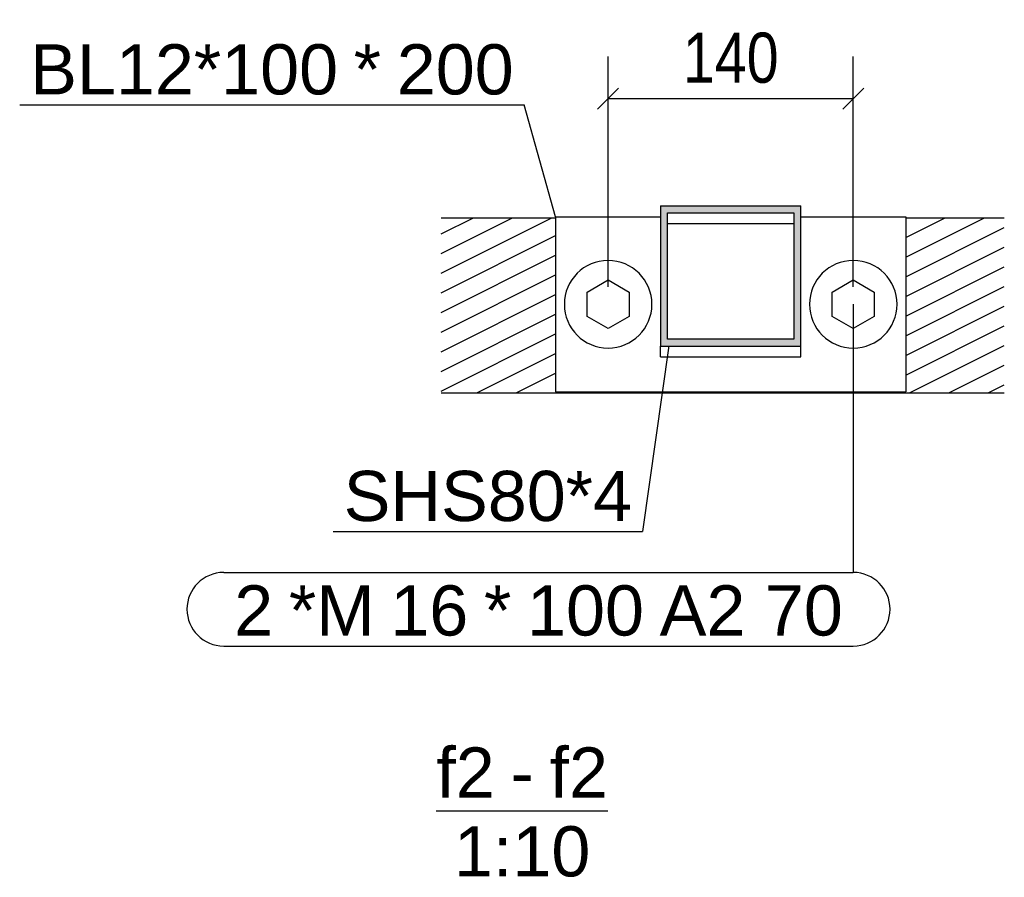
# Model space of a CAD drawing. Header units: millimetres. Extents: x 60 to 119230, y 44 to 9810.
# Tile 30 of 33: x 100728 to 101291, y 44 to 534. Entities that reach past the tile are written whole.
import ezdxf

# ---------------------------------------------------------------- set-up
doc = ezdxf.new("R2010")
doc.units = ezdxf.units.MM
doc.styles.add('Arial', font='ARIAL.TTF', dxfattribs={"height": 0.2})
doc.styles.add('Arial Narrow', font='ARIALN.TTF', dxfattribs={"height": 0.2})

# ---------------------------------------------------------------- blocks, each defined once
blk = doc.blocks.new('Unknown-21 - 37055')
at = {"color": 5}
blk.add_line((100966.2, 82.5), (101064.26, 82.5), dxfattribs=at)
at = {"color": 5, "style": 'Arial'}
for s, height, p in [('f2', 28.652, (100966.2, 90)), ('f2', 28.652, (101030.89, 90)), ('-', 28.65, (101008.57, 90)), ('1:10', 28.652, (100976.29, 45))]:
    blk.add_text(s, height=height, dxfattribs=at).set_placement(p)
blk = doc.blocks.new('Bolt-37061 - 37055')
at = {"color": 136}
for p, q in [((101052.34, 378.56), (101064.34, 385.49)), ((101064.34, 385.49), (101076.34, 378.56)), ((101192.34, 378.56), (101204.34, 385.49)), ((101204.34, 385.49), (101216.34, 378.56)), ((101052.34, 364.71), (101052.34, 378.56)), ((101076.34, 378.56), (101076.34, 364.71)), ((101192.34, 364.71), (101192.34, 378.56)), ((101216.34, 378.56), (101216.34, 364.71)), ((101064.34, 357.78), (101052.34, 364.71)), ((101076.34, 364.71), (101064.34, 357.78)), ((101204.34, 357.78), (101192.34, 364.71)), ((101216.34, 364.71), (101204.34, 357.78))]:
    blk.add_line(p, q, dxfattribs=at)
for centre, start, end in [((101064.34, 371.63), 90, 270), ((101064.34, 371.63), 270, 90), ((101204.34, 371.63), 90, 270), ((101204.34, 371.63), 270, 90)]:
    blk.add_arc(centre, 25, start, end, dxfattribs=at)
blk = doc.blocks.new('Part-37056 - 37055')
h = blk.add_hatch()
h.set_pattern_fill('', color=96, scale=10, style=0, pattern_type=0)
h.set_pattern_definition([(26.565, (101234.341, 421.032), (-11.22532, 5.61266), [])])
h.paths.add_polyline_path([(101290.59, 421.03), (101234.34, 421.03), (101234.34, 321.63), (101034.34, 321.63), (101034.34, 421.03), (100968.98, 421.03), (100968.98, 321.03), (101290.59, 321.03)])
at = {"color": 96}
for p, q in [((100968.98, 421.03), (101034.34, 421.03)), ((101234.34, 421.03), (101290.59, 421.03)), ((100968.98, 321.03), (101290.59, 321.03))]:
    blk.add_line(p, q, dxfattribs=at)
blk = doc.blocks.new('Part-37057 - 37055')
h = blk.add_hatch(color=6)
h.paths.add_polyline_path([(101094.34, 427.74), (101094.34, 347.64), (101174.34, 347.64), (101174.34, 427.74)])
h.paths.add_polyline_path([(101170.34, 351.65), (101098.34, 351.65), (101098.34, 423.74), (101170.34, 423.74)])
at = {"color": 7}
for p, q in [((101094.34, 427.74), (101174.34, 427.74)), ((101094.34, 427.74), (101094.34, 347.64)), ((101174.34, 347.64), (101174.34, 427.74)), ((101098.34, 423.74), (101170.34, 423.74)), ((101098.34, 351.65), (101098.34, 423.74)), ((101170.34, 423.74), (101170.34, 351.65)), ((101098.34, 417.68), (101170.34, 417.68)), ((101170.34, 351.65), (101098.34, 351.65)), ((101094.34, 341.58), (101094.34, 347.64)), ((101094.34, 347.64), (101174.34, 347.64)), ((101174.34, 341.58), (101174.34, 347.64)), ((101094.34, 341.58), (101174.34, 341.58))]:
    blk.add_line(p, q, dxfattribs=at)
blk = doc.blocks.new('Part-37060 - 37055')
at = {"color": 7}
for p, q in [((101034.34, 421.63), (101034.34, 321.63)), ((101034.34, 421.63), (101094.34, 421.63)), ((101174.34, 421.63), (101234.34, 421.63)), ((101234.34, 421.63), (101234.34, 321.63)), ((101034.34, 321.63), (101234.34, 321.63))]:
    blk.add_line(p, q, dxfattribs=at)
blk = doc.blocks.new('StraightDimension-37083 - 37055')
at = {"color": 174}
for p, q in [((101064.34, 381.63), (101064.34, 513.09)), ((101204.34, 381.63), (101204.34, 513.09)), ((101070.34, 495.09), (101058.34, 483.09)), ((101198.34, 483.09), (101210.34, 495.09)), ((101064.34, 489.09), (101204.34, 489.09))]:
    blk.add_line(p, q, dxfattribs=at)
at = {"color": 30, "style": 'Arial Narrow'}
blk.add_text('140', height=28.633, dxfattribs=at).set_placement((101106.99, 498.09))
blk = doc.blocks.new('Mark-37104 - 37055')
at = {"color": 136}
for p, q in [((101204.34, 371.63), (101204.34, 218.52)), ((100844.81, 218.52), (101204.34, 218.52)), ((100844.81, 176.52), (101204.34, 176.52))]:
    blk.add_line(p, q, dxfattribs=at)
for centre, start, end in [((100844.81, 197.52), 90, 270), ((101204.34, 197.52), 270, 90)]:
    blk.add_arc(centre, 21, start, end, dxfattribs=at)
at = {"color": 30, "style": 'Arial'}
for s, height, p in [('2', 28.65, (100850.81, 182.52)), ('*M', 28.652, (100882.06, 182.52)), ('16', 28.652, (100939.95, 182.52)), ('*', 28.65, (100993.46, 182.52)), ('100', 28.652, (101018.03, 182.52)), ('A2 70', 28.652, (101093.78, 182.52))]:
    blk.add_text(s, height=height, dxfattribs=at).set_placement(p)
blk = doc.blocks.new('Mark-37094 - 37055')
at = {"color": 136}
for p in [(101099.06, 347.97), (100907.31, 241.88)]:
    blk.add_line(p, (101083.9, 241.88), dxfattribs=at)
at = {"color": 30, "style": 'Arial'}
blk.add_text('SHS80*4', height=28.652, dxfattribs=at).set_placement((100913.31, 247.88))
blk = doc.blocks.new('Mark-37095 - 37055')
at = {"color": 136}
for p in [(100728.3, 485.42), (101034.34, 421.63)]:
    blk.add_line(p, (101016.39, 485.42), dxfattribs=at)
at = {"color": 30, "style": 'Arial'}
for s, height, p in [('BL12*100', 28.652, (100734.3, 491.42)), ('*', 28.65, (100919.07, 491.42)), ('200', 28.652, (100943.64, 491.42))]:
    blk.add_text(s, height=height, dxfattribs=at).set_placement(p)

msp = doc.modelspace()

# ---------------------------------------------------------------- block references
for name in ['StraightDimension-37083 - 37055', 'Mark-37095 - 37055', 'Part-37057 - 37055', 'Part-37056 - 37055', 'Part-37060 - 37055', 'Bolt-37061 - 37055', 'Mark-37104 - 37055', 'Mark-37094 - 37055', 'Unknown-21 - 37055']:
    msp.add_blockref(name, (0, 0))

doc.saveas('drawing.dxf')
